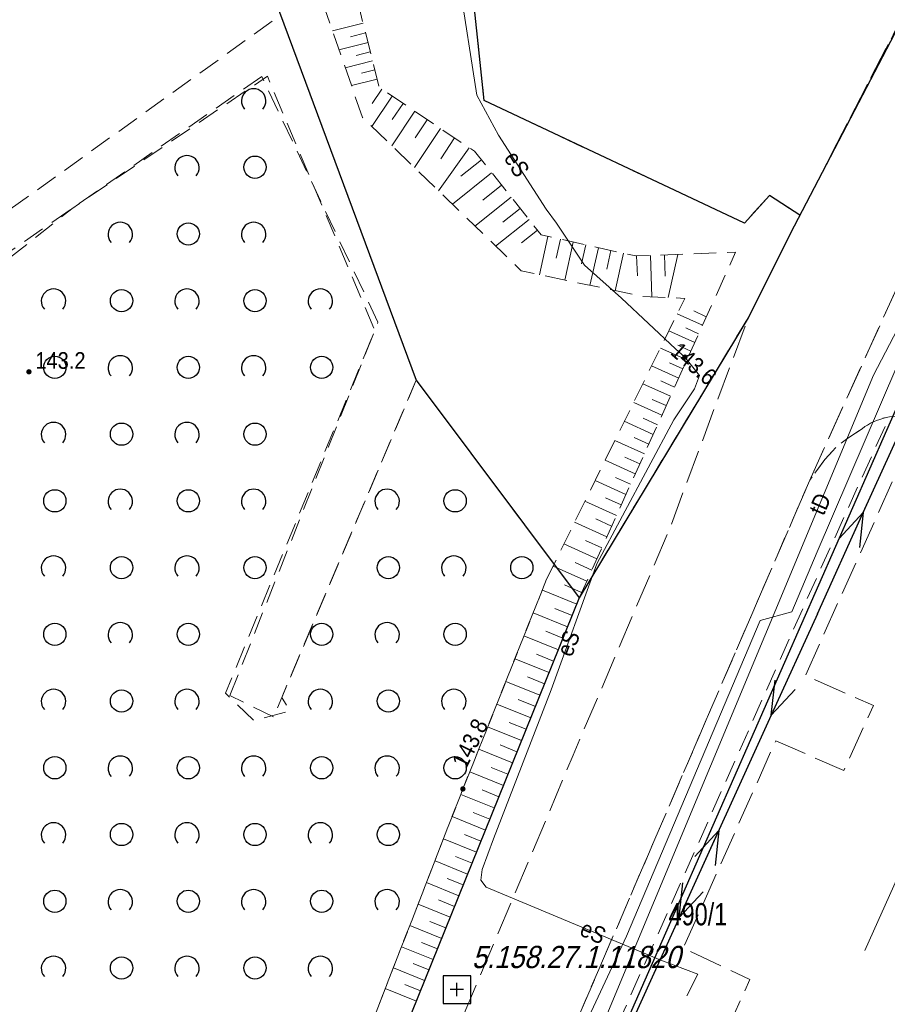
# Model space of a CAD drawing. Header units: metres. Extents: x 5548743 to 5556416, y 5707500 to 5714000.
# Tile 148 of 203: x 5554305 to 5554364, y 5710391 to 5710458. Entities that reach past the tile are written whole.
import ezdxf
from ezdxf.enums import TextEntityAlignment as Align

# ---------------------------------------------------------------- set-up
doc = ezdxf.new("R2010")
doc.units = ezdxf.units.M
doc.header["$MEASUREMENT"] = 0
for name, pattern in [('1.5_0.75', [2.25, 1.5, -0.75]), ('2.25_0.75', [3, 2.25, -0.75]), ('219-1000', [0]), ('suep_nn_1000', [0])]:
    doc.linetypes.add(name, pattern=pattern)
doc.layers.get('0').update_dxf_attribs({"color": 2, "linetype": 'CONTINUOUS', "lineweight": 5})
for name, color, linetype in [('000 Inne (niezydentyfikowane)', 7, 'CONTINUOUS'), ('211-numer działki ewidencyjnej', 7, 'CONTINUOUS'), ('218-kontur użytku gruntowego', 7, 'CONTINUOUS'), ('219-działka ewidencyjna', 7, 'CONTINUOUS'), ('chodnik', 7, 'CONTINUOUS'), ('jezdnia', 7, 'CONTINUOUS'), ('krawężnik', 7, 'CONTINUOUS'), ('obszar utwardzony', 7, 'CONTINUOUS'), ('pikieta naturalna', 7, 'CONTINUOUS'), ('pikieta naturalna-Atr2', 7, 'CONTINUOUS'), ('przewód elektroenergetyczny niskiego napięcia', 7, 'CONTINUOUS'), ('przewód elektroenergetyczny podziemny', 7, 'CONTINUOUS'), ('przewód elektroenergetyczny podziemny-Atr1', 7, 'CONTINUOUS'), ('przewód gazowy', 7, 'CONTINUOUS'), ('przewód kanalizacyjny', 7, 'CONTINUOUS'), ('przewód telekomunikacyjny podziemny', 7, 'CONTINUOUS'), ('przewód telekomunikacyjny podziemny-Atr1', 7, 'CONTINUOUS'), ('rzedna', 7, 'CONTINUOUS'), ('rzedna-Atr2', 7, 'CONTINUOUS'), ('skarpa nieumocniona', 7, 'CONTINUOUS'), ('Szczegółowa osnowa geodezyjna pozioma', 7, 'CONTINUOUS'), ('Szczegółowa osnowa geodezyjna pozioma-Atr103', 7, 'CONTINUOUS'), ('zadrzewienie  zakrzewienie', 7, 'CONTINUOUS')]:
    doc.layers.add(name, color=color, linetype=linetype)
doc.styles.get("Standard").update_dxf_attribs({"font": 'Working1250', "width": 0.75})

# ---------------------------------------------------------------- blocks, each defined once
blk = doc.blocks.new('OTZK1')
at = {"color": 0, "linetype": 'Continuous'}
blk.add_circle((0, 0), 0.75, dxfattribs=at)
blk = doc.blocks.new('OTZK2')
at = {"color": 0, "linetype": 'Continuous'}
blk.add_arc((0, 0), 0.825, 318.85, 221.162, dxfattribs=at)
blk = doc.blocks.new('SUEP1')
at = {"color": 0, "linetype": 'Continuous'}
for p, q in [((7.5, 0), (5.25, 0.75)), ((22.5, 0), (20.25, 0.75)), ((0, 0), (7.5, 0)), ((7.5, 0), (5.25, -0.75)), ((7.5, 0), (22.5, 0)), ((22.5, 0), (20.25, -0.75))]:
    blk.add_line(p, q, dxfattribs=at)
blk = doc.blocks.new('PW01')
at = {"linetype": 'Continuous', "lineweight": 13}
h = blk.add_hatch(color=0, dxfattribs=at)
edge = h.paths.add_edge_path()
edge.add_arc((0, 0), 0.18, 0, 360)
blk = doc.blocks.new('OSSP')
at = {"color": 0}
for p, q in [((-0.939, 0.938), (-0.939, -0.938)), ((-0.939, 0.938), (-0.939, -0.938)), ((0.936, 0.938), (-0.939, 0.938)), ((0.936, 0.938), (-0.939, 0.938)), ((0.936, -0.938), (0.936, 0.938)), ((0.936, -0.938), (0.936, 0.938)), ((0.45, 0), (-0.45, 0)), ((0.45, 0), (-0.45, 0)), ((0, -0.45), (0, 0.45)), ((0, -0.45), (0, 0.45)), ((-0.939, -0.938), (0.936, -0.938)), ((-0.939, -0.938), (0.936, -0.938))]:
    blk.add_line(p, q, dxfattribs=at)

msp = doc.modelspace()

# ---------------------------------------------------------------- linework, layer by layer
at = {"layer": '000 Inne (niezydentyfikowane)', "color": 252, "linetype": 'Continuous', "lineweight": 18, "flags": 128}
for points in [[(5554328.61, 5710457.47), (5554326.54, 5710456.95)], [(5554328.77, 5710456.81), (5554327.77, 5710456.56)], [(5554328.94, 5710456.17), (5554326.98, 5710455.67)], [(5554329.09, 5710455.54), (5554328.15, 5710455.3)], [(5554329.25, 5710454.93), (5554327.4, 5710454.46)], [(5554329.4, 5710454.32), (5554328.5, 5710454.1)], [(5554329.56, 5710453.7), (5554327.82, 5710453.26)], [(5554330.56, 5710452.55), (5554329.2, 5710450.51)], [(5554329.87, 5710453.02), (5554329.22, 5710452.06)], [(5554331.31, 5710452.06), (5554330.58, 5710450.97)], [(5554332.1, 5710451.53), (5554330.54, 5710449.2)], [(5554332.94, 5710450.96), (5554332.11, 5710449.73)], [(5554333.84, 5710450.36), (5554332.07, 5710447.73)], [(5554334.78, 5710449.73), (5554333.85, 5710448.33)], [(5554335.77, 5710449.07), (5554333.69, 5710446.17)], [(5554336.59, 5710448.26), (5554335.2, 5710447.15)], [(5554337.28, 5710447.38), (5554334.63, 5710445.26)], [(5554337.95, 5710446.55), (5554336.68, 5710445.53)], [(5554338.59, 5710445.74), (5554336.15, 5710443.79)], [(5554339.21, 5710444.97), (5554338.04, 5710444.04)], [(5554339.8, 5710444.23), (5554337.55, 5710442.44)], [(5554340.37, 5710443.52), (5554339.29, 5710442.66)], [(5554341.07, 5710443.09), (5554340.5, 5710440.51)], [(5554341.93, 5710442.9), (5554341.64, 5710441.62)], [(5554342.78, 5710442.71), (5554342.21, 5710440.15)], [(5554343.63, 5710442.52), (5554343.35, 5710441.25)], [(5554344.48, 5710442.33), (5554343.91, 5710439.79)], [(5554345.33, 5710442.14), (5554345.04, 5710440.88)], [(5554346.18, 5710441.96), (5554345.61, 5710439.43)], [(5554348.93, 5710441.84), (5554348.98, 5710440.41)], [(5554349.83, 5710441.87), (5554349.18, 5710438.96)], [(5554347.06, 5710441.77), (5554347.11, 5710440.44)], [(5554347.99, 5710441.81), (5554348.09, 5710439.02)], [(5554351.51, 5710437.1), (5554349.8, 5710437.87)], [(5554351.76, 5710437.67), (5554350.92, 5710438.06)], [(5554350.98, 5710435.94), (5554349.24, 5710436.73)], [(5554351.24, 5710436.53), (5554350.38, 5710436.92)], [(5554350.44, 5710434.76), (5554348.66, 5710435.56)], [(5554350.71, 5710435.35), (5554349.83, 5710435.75)], [(5554350.17, 5710434.15), (5554349.27, 5710434.56)], [(5554349.9, 5710433.54), (5554348.07, 5710434.37)], [(5554349.62, 5710432.93), (5554348.7, 5710433.34)], [(5554349.34, 5710432.31), (5554347.47, 5710433.15)], [(5554348.76, 5710431.04), (5554346.86, 5710431.9)], [(5554349.05, 5710431.68), (5554348.11, 5710432.1)], [(5554348.18, 5710429.74), (5554346.23, 5710430.62)], [(5554348.47, 5710430.39), (5554347.51, 5710430.83)], [(5554347.58, 5710428.42), (5554345.59, 5710429.32)], [(5554347.88, 5710429.08), (5554346.89, 5710429.53)], [(5554346.97, 5710427.07), (5554344.93, 5710427.99)], [(5554347.27, 5710427.75), (5554346.27, 5710428.2)], [(5554346.34, 5710425.68), (5554344.26, 5710426.62)], [(5554346.65, 5710426.38), (5554345.63, 5710426.84)], [(5554346.02, 5710424.98), (5554344.97, 5710425.45)], [(5554345.7, 5710424.27), (5554343.57, 5710425.23)], [(5554345.37, 5710423.55), (5554344.3, 5710424.04)], [(5554345.05, 5710422.82), (5554342.87, 5710423.81)], [(5554344.71, 5710422.09), (5554343.62, 5710422.58)], [(5554344.38, 5710421.35), (5554342.16, 5710422.35)], [(5554343.69, 5710419.84), (5554341.42, 5710420.86)], [(5554344.04, 5710420.59), (5554342.92, 5710421.1)], [(5554343.35, 5710419.07), (5554342.2, 5710419.59)], [(5554343.02, 5710418.3), (5554340.7, 5710419.24)], [(5554342.71, 5710417.53), (5554341.55, 5710418)], [(5554342.4, 5710416.76), (5554340.08, 5710417.7)], [(5554341.78, 5710415.22), (5554339.46, 5710416.15)], [(5554342.09, 5710415.99), (5554340.93, 5710416.46)], [(5554341.15, 5710413.68), (5554338.85, 5710414.61)], [(5554341.46, 5710414.45), (5554340.31, 5710414.92)], [(5554340.84, 5710412.92), (5554339.69, 5710413.38)], [(5554340.53, 5710412.15), (5554338.24, 5710413.08)], [(5554339.92, 5710410.62), (5554337.62, 5710411.55)], [(5554340.23, 5710411.39), (5554339.08, 5710411.85)], [(5554339.3, 5710409.1), (5554337.01, 5710410.02)], [(5554339.61, 5710409.86), (5554338.46, 5710410.32)], [(5554338.99, 5710408.34), (5554337.85, 5710408.8)], [(5554338.69, 5710407.58), (5554336.41, 5710408.5)], [(5554338.07, 5710406.06), (5554335.8, 5710406.98)], [(5554338.38, 5710406.82), (5554337.24, 5710407.28)], [(5554337.46, 5710404.55), (5554335.2, 5710405.46)], [(5554337.77, 5710405.3), (5554336.63, 5710405.76)], [(5554337.16, 5710403.8), (5554336.03, 5710404.25)], [(5554336.86, 5710403.05), (5554334.61, 5710403.96)], [(5554336.56, 5710402.31), (5554335.44, 5710402.76)], [(5554336.26, 5710401.56), (5554334.03, 5710402.46)], [(5554335.66, 5710400.09), (5554333.46, 5710400.98)], [(5554335.96, 5710400.83), (5554334.85, 5710401.27)], [(5554335.07, 5710398.63), (5554332.88, 5710399.52)], [(5554335.37, 5710399.36), (5554334.27, 5710399.8)], [(5554334.49, 5710397.19), (5554332.32, 5710398.06)], [(5554334.78, 5710397.91), (5554333.69, 5710398.35)], [(5554334.2, 5710396.47), (5554333.12, 5710396.9)], [(5554333.91, 5710395.75), (5554331.76, 5710396.62)], [(5554333.62, 5710395.04), (5554332.55, 5710395.47)], [(5554333.33, 5710394.33), (5554331.2, 5710395.19)], [(5554333.05, 5710393.62), (5554331.99, 5710394.05)], [(5554332.76, 5710392.92), (5554330.65, 5710393.77)], [(5554332.2, 5710391.52), (5554330.1, 5710392.37)], [(5554332.48, 5710392.22), (5554331.43, 5710392.64)]]:
    msp.add_lwpolyline(points, dxfattribs=at)
at = {"layer": '218-kontur użytku gruntowego', "color": 70, "linetype": '1.5_0.75', "lineweight": 18, "flags": 128}
for points in [[(5554357.68, 5710443.77), (5554367.99, 5710463.55)], [(5554367.99, 5710463.55), (5554357.68, 5710443.77)], [(5554286.54, 5710431.79), (5554323.05, 5710458.02)], [(5554323.05, 5710458.02), (5554332.19, 5710433.4)], [(5554321.77, 5710453.88), (5554277.88, 5710423.34)], [(5554329.61, 5710437.31), (5554321.77, 5710453.88)], [(5554354.58, 5710437.6), (5554357.68, 5710443.77)], [(5554357.68, 5710443.77), (5554354.58, 5710437.6)], [(5554368.5, 5710440.44), (5554344.43, 5710385.68)], [(5554344.43, 5710385.68), (5554368.5, 5710440.44)], [(5554319.62, 5710412.13), (5554329.61, 5710437.31)], [(5554343.19, 5710418.72), (5554354.58, 5710437.6)], [(5554354.58, 5710437.6), (5554343.19, 5710418.72)], [(5554332.19, 5710433.4), (5554322.57, 5710410.7)], [(5554332.19, 5710433.4), (5554343.19, 5710418.72)], [(5554343.19, 5710418.72), (5554332.19, 5710433.4)], [(5554306.03, 5710326.79), (5554343.19, 5710418.72)], [(5554343.19, 5710418.72), (5554306.03, 5710326.79)], [(5554322.57, 5710410.7), (5554319.62, 5710412.13)]]:
    msp.add_lwpolyline(points, dxfattribs=at)
at = {"layer": '219-działka ewidencyjna', "color": 94, "linetype": '219-1000', "lineweight": 30, "flags": 128}
for points in [[(5554313.46, 5710483.83), (5554332.19, 5710433.4)], [(5554367.99, 5710463.55), (5554357.68, 5710443.77)], [(5554357.68, 5710443.77), (5554354.58, 5710437.6)], [(5554368.5, 5710440.44), (5554344.43, 5710385.68)], [(5554354.58, 5710437.6), (5554343.19, 5710418.72)], [(5554332.19, 5710433.4), (5554343.19, 5710418.72)], [(5554343.19, 5710418.72), (5554306.03, 5710326.79)]]:
    msp.add_lwpolyline(points, dxfattribs=at)
at = {"layer": 'chodnik', "color": 252, "linetype": '1.5_0.75', "lineweight": 18, "flags": 128}
msp.add_lwpolyline([(5554364.11, 5710430.92), (5554363.89, 5710430.87), (5554363.67, 5710430.82), (5554363.46, 5710430.75), (5554363.25, 5710430.68), (5554363.04, 5710430.58), (5554362.84, 5710430.49), (5554362.64, 5710430.37), (5554362.46, 5710430.26), (5554362.27, 5710430.12), (5554361.31, 5710429.48), (5554360.54, 5710428.9), (5554359.75, 5710428.05), (5554358.74, 5710426.66), (5554352.05, 5710411.17), (5554339.54, 5710382.11), (5554326.59, 5710351.06), (5554311.34, 5710314.54), (5554304.07, 5710297.57), (5554302.49, 5710293.51), (5554300.31, 5710285.92), (5554299.66, 5710281.4), (5554299.54, 5710273.15), (5554300.06, 5710273.27), (5554300.66, 5710273.33), (5554305.28, 5710267.38), (5554308.56, 5710264.71), (5554315.57, 5710261.76), (5554315.6, 5710260.56), (5554319.59, 5710260.92), (5554319.39, 5710262.78), (5554320.23, 5710263.89), (5554343.83, 5710265.74), (5554370.89, 5710267.84), (5554378.22, 5710268.05), (5554414.15, 5710268.23), (5554420.26, 5710268.42), (5554467.76, 5710272.06), (5554528.12, 5710276.78), (5554529.29, 5710276.04), (5554529.45, 5710273.96), (5554533.45, 5710274.17), (5554532.87, 5710275.9), (5554534.37, 5710277.31), (5554567.84, 5710279.87), (5554624.61, 5710284.23), (5554665.49, 5710287.36), (5554722.3, 5710291.93), (5554721.99, 5710294.06), (5554692.86, 5710291.62), (5554652.68, 5710288.66), (5554603.96, 5710284.82), (5554555.37, 5710281.04), (5554532.95, 5710279.32), (5554528.95, 5710279.05), (5554490.76, 5710276.14), (5554445.64, 5710272.63), (5554420.03, 5710270.57), (5554405.25, 5710270.1), (5554377.56, 5710270.36), (5554361.34, 5710269.19), (5554333.35, 5710266.59), (5554319.69, 5710265.79), (5554314.93, 5710265.73), (5554311.9, 5710266.23), (5554310.06, 5710266.91), (5554307.75, 5710268.85), (5554305.92, 5710270.67), (5554303.43, 5710273.82), (5554302.27, 5710275.92), (5554301.71, 5710277.33), (5554301.66, 5710279.69), (5554301.76, 5710282.88), (5554302.3, 5710284.46), (5554303.14, 5710288.66), (5554304.04, 5710292.05), (5554305.52, 5710295.46), (5554308.47, 5710302.74), (5554313.84, 5710314.76), (5554318.06, 5710324.52), (5554324.12, 5710337.82), (5554330.55, 5710352.92), (5554344.43, 5710385.68), (5554343.76, 5710385.4), (5554358.3, 5710418.07)], close=True, dxfattribs=at)
at = {"layer": 'jezdnia', "color": 252, "linetype": '2.25_0.75', "lineweight": 18, "flags": 128}
for points in [[(5554368.01, 5710463.75), (5554357.68, 5710443.77), (5554354.58, 5710437.6), (5554349.35, 5710423.54), (5554342.78, 5710408.11), (5554325.33, 5710366.75), (5554309.25, 5710330.18), (5554304.92, 5710320.89), (5554297.25, 5710305.99), (5554294.24, 5710299.7), (5554292.51, 5710295.35), (5554292.08, 5710293.95), (5554290.13, 5710286.53), (5554289.53, 5710279.07), (5554289.27, 5710274.23), (5554289.78, 5710270.65), (5554290.09, 5710265.31), (5554289.76, 5710263.2), (5554288.67, 5710260.3), (5554287.57, 5710258.27), (5554285.53, 5710255.73), (5554282.8, 5710253.32), (5554310.28, 5710260.32), (5554308.01, 5710261.18), (5554306.18, 5710262.37), (5554304.41, 5710263.77), (5554302.84, 5710265.59), (5554300.95, 5710268.33), (5554300.17, 5710269.22), (5554299.53, 5710272.08), (5554299.54, 5710273.15), (5554299.66, 5710281.4), (5554300.31, 5710285.92), (5554302.49, 5710293.51), (5554304.07, 5710297.57), (5554311.34, 5710314.54), (5554326.59, 5710351.06), (5554339.54, 5710382.11), (5554352.05, 5710411.17), (5554358.74, 5710426.66), (5554367.01, 5710444.9), (5554374.62, 5710458.51)], [(5554366.74, 5710430.54), (5554366.94, 5710430.43), (5554367.14, 5710430.31), (5554367.32, 5710430.19), (5554367.5, 5710430.05), (5554367.68, 5710429.91), (5554367.84, 5710429.76), (5554367.99, 5710429.59), (5554368.15, 5710429.43), (5554368.28, 5710429.25), (5554368.42, 5710429.06), (5554368.53, 5710428.88), (5554368.65, 5710428.68), (5554368.75, 5710428.48), (5554368.76, 5710428.44), (5554369.27, 5710425.32), (5554364.65, 5710427.3), (5554358.44, 5710413.47), (5554363.04, 5710411.46), (5554361.03, 5710407.08), (5554356.44, 5710409.07), (5554350.21, 5710395.1), (5554354.7, 5710392.97), (5554352.63, 5710388.41), (5554383.9, 5710374.77), (5554385.46, 5710378.47), (5554387.14, 5710379.45), (5554410.28, 5710369.21), (5554417.36, 5710385.21), (5554416.27, 5710385.58), (5554415.9, 5710385.63), (5554413.52, 5710380.2), (5554374.56, 5710397.31), (5554382.66, 5710415.55), (5554383.28, 5710416.56), (5554390.58, 5710413.49), (5554415.36, 5710402.64), (5554417.46, 5710407.35), (5554392.71, 5710418.2), (5554390.28, 5710419.88), (5554382.2, 5710425.82), (5554380.6, 5710427.42), (5554379.77, 5710428.85), (5554379.74, 5710429.84), (5554380.12, 5710430.76), (5554380.53, 5710431.5), (5554375.66, 5710435.28), (5554375.56, 5710435.2), (5554375.43, 5710435), (5554375.29, 5710434.8), (5554375.14, 5710434.62), (5554375, 5710434.46), (5554374.82, 5710434.27), (5554374.64, 5710434.12), (5554374.46, 5710433.96), (5554373.75, 5710433.72), (5554372.88, 5710433.92), (5554371.61, 5710434.78), (5554370.53, 5710435.58), (5554369.42, 5710436.63), (5554367.02, 5710440.31), (5554366.91, 5710440.8), (5554366.85, 5710441.15), (5554366.84, 5710441.26), (5554366.79, 5710441.73), (5554366.76, 5710442.19), (5554366.68, 5710443.12), (5554366.79, 5710444.07), (5554367.01, 5710444.9), (5554358.74, 5710426.66), (5554359.75, 5710428.05), (5554360.54, 5710428.9), (5554361.31, 5710429.48), (5554362.27, 5710430.12), (5554362.46, 5710430.26), (5554362.64, 5710430.37), (5554362.84, 5710430.49), (5554363.04, 5710430.58), (5554363.25, 5710430.68), (5554363.46, 5710430.75), (5554363.67, 5710430.82), (5554363.89, 5710430.87), (5554364.11, 5710430.92), (5554364.34, 5710430.95), (5554364.56, 5710430.97), (5554364.78, 5710430.98), (5554365.01, 5710430.98), (5554365.23, 5710430.96), (5554365.46, 5710430.94), (5554365.68, 5710430.89), (5554365.9, 5710430.85), (5554366.12, 5710430.78), (5554366.33, 5710430.71), (5554366.53, 5710430.63), (5554366.54, 5710430.63)]]:
    msp.add_lwpolyline(points, close=True, dxfattribs=at)
at = {"layer": 'krawężnik', "color": 252, "linetype": 'Continuous', "lineweight": 25, "flags": 128}
msp.add_lwpolyline([(5554358.07, 5710444.52), (5554356.02, 5710445.86), (5554354.33, 5710443.98), (5554336.77, 5710452.25), (5554334.8, 5710471.05), (5554342.55, 5710482.68), (5554343.26, 5710483.7), (5554344.81, 5710486.22)], dxfattribs=at)
at = {"layer": 'obszar utwardzony', "color": 252, "linetype": '2.25_0.75', "lineweight": 18, "flags": 128}
msp.add_lwpolyline([(5554334.8, 5710471.05), (5554336.77, 5710452.25), (5554354.33, 5710443.98), (5554356.02, 5710445.86), (5554358.07, 5710444.52), (5554368.01, 5710463.75), (5554367.38, 5710463.28), (5554366.28, 5710463.02), (5554365.86, 5710463.27), (5554365.66, 5710463.64), (5554365.46, 5710465.55), (5554365.27, 5710466.46), (5554363.65, 5710471.86), (5554363.3, 5710472.13), (5554361.44, 5710473.56), (5554350.16, 5710482.23), (5554344.81, 5710486.22), (5554343.26, 5710483.7), (5554342.55, 5710482.68)], close=True, dxfattribs=at)
at = {"layer": 'przewód elektroenergetyczny niskiego napięcia', "color": 1, "linetype": 'suep_nn_1000', "lineweight": 18, "flags": 128}
for points in [[(5554377.31, 5710457.52), (5554359.25, 5710417.63)], [(5554377.31, 5710457.52), (5554359.25, 5710417.63)], [(5554359.25, 5710417.63), (5554343.29, 5710382.54)], [(5554359.25, 5710417.63), (5554343.29, 5710382.54)]]:
    msp.add_lwpolyline(points, dxfattribs=at)
at = {"layer": 'przewód elektroenergetyczny podziemny', "color": 1, "linetype": 'Continuous', "lineweight": 18, "flags": 128}
msp.add_lwpolyline([(5554335.1, 5710460.27), (5554336.28, 5710452.62), (5554337.75, 5710449.92), (5554340.95, 5710444.92), (5554341.65, 5710443.98), (5554343.55, 5710441.14), (5554346.04, 5710438.92), (5554349.69, 5710435.5), (5554350.32, 5710434.95), (5554351.31, 5710433.71), (5554350.97, 5710432.81), (5554349.56, 5710430.73), (5554344.37, 5710421.02), (5554341.3, 5710412.51), (5554337.4, 5710402.46), (5554336.64, 5710400.39), (5554336.54, 5710399.67), (5554336.92, 5710399.21), (5554348.69, 5710394.28), (5554351.18, 5710393.33), (5554350.45, 5710391.87)], dxfattribs=at)
at = {"layer": 'przewód gazowy', "color": 40, "linetype": 'Continuous', "lineweight": 18, "flags": 128}
msp.add_lwpolyline([(5554410.59, 5710513.89), (5554417.1, 5710505.78), (5554418.98, 5710503.33), (5554408.77, 5710494.17), (5554397.3, 5710483.62), (5554390.23, 5710475.47), (5554387.74, 5710475.57), (5554382.25, 5710470.19), (5554381.89, 5710469.59), (5554379.76, 5710465.92), (5554374.92, 5710457.91), (5554375.1, 5710454.78), (5554369.7, 5710445.06), (5554365.71, 5710436.89), (5554359.24, 5710421.81), (5554357.52, 5710417.78), (5554355.4, 5710417.18), (5554346.37, 5710395.91), (5554343.35, 5710389.41), (5554328.97, 5710355.13), (5554316.62, 5710325.78), (5554312.25, 5710315.41), (5554305.98, 5710301.09)], dxfattribs=at)
msp.add_lwpolyline([(5554410.59, 5710513.89), (5554417.1, 5710505.78), (5554418.98, 5710503.33), (5554408.77, 5710494.17), (5554397.3, 5710483.62), (5554390.23, 5710475.47), (5554387.74, 5710475.57), (5554382.25, 5710470.19), (5554381.89, 5710469.59), (5554379.76, 5710465.92), (5554374.92, 5710457.91), (5554375.1, 5710454.78), (5554369.7, 5710445.06), (5554365.71, 5710436.89), (5554359.24, 5710421.81), (5554357.52, 5710417.78), (5554355.4, 5710417.18), (5554346.37, 5710395.91), (5554343.35, 5710389.41), (5554328.97, 5710355.13), (5554316.62, 5710325.78), (5554312.25, 5710315.41), (5554305.98, 5710301.09)], dxfattribs=at)
at = {"layer": 'przewód kanalizacyjny', "color": 34, "linetype": 'Continuous', "lineweight": 18, "flags": 128}
msp.add_lwpolyline([(5554362.45, 5710394.93), (5554376.73, 5710426.77)], dxfattribs=at)
at = {"layer": 'przewód telekomunikacyjny podziemny', "color": 30, "linetype": 'Continuous', "lineweight": 18, "flags": 128}
msp.add_lwpolyline([(5554304.34, 5710293.39), (5554319.62, 5710330.07), (5554337.26, 5710371.94), (5554363.03, 5710433.74), (5554374.01, 5710454.75)], dxfattribs=at)
msp.add_lwpolyline([(5554304.34, 5710293.39), (5554319.62, 5710330.07), (5554337.26, 5710371.94), (5554363.03, 5710433.74), (5554374.01, 5710454.75)], dxfattribs=at)
at = {"layer": 'skarpa nieumocniona', "color": 252, "linetype": '1.5_0.75', "lineweight": 18, "flags": 128}
msp.add_lwpolyline([(5554322.28, 5710478.16), (5554326.37, 5710461.38), (5554325.37, 5710460.32), (5554328.57, 5710451.11), (5554339.28, 5710440.77), (5554347.42, 5710439.05), (5554350.31, 5710438.91), (5554341.01, 5710420.02), (5554335.34, 5710405.83), (5554320.23, 5710366.98), (5554311.76, 5710348.16), (5554306.12, 5710338.85), (5554303.72, 5710325.86), (5554292.8, 5710305.73), (5554286.61, 5710297.11), (5554282.74, 5710290.15), (5554278.09, 5710283.42), (5554282.35, 5710287.74), (5554287.34, 5710293.35), (5554290.68, 5710297.86), (5554299.27, 5710315.02), (5554304.86, 5710326.21), (5554308.83, 5710337.43), (5554311.58, 5710341.8), (5554314.28, 5710347.18), (5554343.19, 5710418.72), (5554353.73, 5710442.02), (5554347.01, 5710441.77), (5554340.63, 5710443.19), (5554336.13, 5710448.83), (5554329.7, 5710453.13), (5554328.36, 5710458.45), (5554330.07, 5710458.54), (5554328.38, 5710465.86), (5554326.16, 5710479.38)], close=True, dxfattribs=at)
msp.add_lwpolyline([(5554322.28, 5710478.16), (5554326.37, 5710461.38), (5554325.37, 5710460.32), (5554328.57, 5710451.11), (5554339.28, 5710440.77), (5554347.42, 5710439.05), (5554350.31, 5710438.91), (5554341.01, 5710420.02), (5554335.34, 5710405.83), (5554320.23, 5710366.98), (5554311.76, 5710348.16), (5554306.12, 5710338.85), (5554303.72, 5710325.86), (5554292.8, 5710305.73), (5554286.61, 5710297.11), (5554282.74, 5710290.15), (5554278.09, 5710283.42), (5554282.35, 5710287.74), (5554287.34, 5710293.35), (5554290.68, 5710297.86), (5554299.27, 5710315.02), (5554304.86, 5710326.21), (5554308.83, 5710337.43), (5554311.58, 5710341.8), (5554314.28, 5710347.18), (5554343.19, 5710418.72), (5554353.73, 5710442.02), (5554347.01, 5710441.77), (5554340.63, 5710443.19), (5554336.13, 5710448.83), (5554329.7, 5710453.13), (5554328.36, 5710458.45), (5554330.07, 5710458.54), (5554328.38, 5710465.86), (5554326.16, 5710479.38)], close=True, dxfattribs=at)
at = {"layer": 'zadrzewienie  zakrzewienie', "color": 252, "linetype": '1.5_0.75', "lineweight": 18, "flags": 128}
msp.add_lwpolyline([(5554209.66, 5710527.33), (5554207.82, 5710529.44), (5554204.9, 5710528.71), (5554206.09, 5710523.49), (5554153.7, 5710513.41), (5554134.42, 5710494.53), (5554118.35, 5710480.93), (5554090.31, 5710453.78), (5554065.94, 5710439.28), (5554062.65, 5710434.58), (5554056.73, 5710420.22), (5554057.34, 5710394.33), (5554067.25, 5710377.84), (5554072.54, 5710372.5), (5554076.84, 5710370.21), (5554081.11, 5710369.02), (5554094.49, 5710368.64), (5554121.84, 5710367.11), (5554139.34, 5710365.12), (5554149.44, 5710362.8), (5554161.61, 5710358.27), (5554171.52, 5710351.92), (5554179.94, 5710340.44), (5554190.82, 5710314.04), (5554194.32, 5710309.17), (5554195.23, 5710310.03), (5554232.07, 5710343.99), (5554240.55, 5710334.99), (5554265.89, 5710358.74), (5554282.4, 5710349.17), (5554292.48, 5710342.31), (5554304.26, 5710328.81), (5554306.12, 5710338.85), (5554311.76, 5710348.16), (5554320.23, 5710366.98), (5554335.34, 5710405.83), (5554341.01, 5710420.02), (5554341.49, 5710420.99), (5554332.19, 5710433.4), (5554323.12, 5710411.99), (5554323.67, 5710411.09), (5554321.24, 5710410.44), (5554319.33, 5710412.29), (5554329.4, 5710436.75), (5554322.15, 5710453.89), (5554308.96, 5710444.96), (5554292.36, 5710431.8), (5554283.91, 5710425.75), (5554283.01, 5710426.91), (5554277.88, 5710423.34), (5554280.98, 5710399.35), (5554272.92, 5710386.93), (5554262.58, 5710370.41), (5554252.31, 5710361.92), (5554250.75, 5710363.62), (5554261.02, 5710372.02), (5554268.28, 5710383.82), (5554271.9, 5710389.79), (5554278.79, 5710399.71), (5554276, 5710413.8), (5554275.14, 5710417.83), (5554274.92, 5710423.09), (5554275.96, 5710427.32), (5554278.49, 5710432.51), (5554260.02, 5710455.13), (5554255.69, 5710459.76), (5554253.8, 5710462.83), (5554253.23, 5710465.71), (5554253.86, 5710468.95), (5554250.94, 5710472.32), (5554239.53, 5710481.7), (5554234.47, 5710486.87), (5554228.28, 5710475.83), (5554224.12, 5710469.93), (5554226.3, 5710473.02), (5554227.79, 5710464.27), (5554227.93, 5710456.64), (5554223.76, 5710443.66), (5554208.67, 5710422.4), (5554192.04, 5710400.08), (5554183.07, 5710388.06), (5554165.73, 5710371.86), (5554162.95, 5710373.05), (5554179.46, 5710387.79), (5554193.5, 5710406.16), (5554208.21, 5710426.22), (5554221.13, 5710444.69), (5554224.5, 5710452.71), (5554225.45, 5710461.49), (5554224.12, 5710469.93), (5554182.13, 5710410.39), (5554177.06, 5710403.36), (5554169.13, 5710394.8), (5554149.87, 5710375.77), (5554148.35, 5710377.11), (5554147.84, 5710376.61), (5554146.05, 5710378.36), (5554175.82, 5710407.64), (5554232.93, 5710489.01), (5554229.21, 5710494.16), (5554227.51, 5710499.08), (5554224.87, 5710505.33), (5554224.66, 5710509.11), (5554227.53, 5710513.98), (5554233.01, 5710517.44), (5554249.88, 5710523.85), (5554266.47, 5710532.61), (5554271.82, 5710536.43), (5554268.46, 5710539.75), (5554267.34, 5710539.23), (5554267.04, 5710539.62), (5554256.42, 5710534.69), (5554245.39, 5710531.1), (5554234.82, 5710528.9), (5554235.04, 5710527.35), (5554232, 5710526.95), (5554231.74, 5710528.44), (5554227.29, 5710527.87), (5554223.68, 5710524.66), (5554221.67, 5710519.63), (5554221.12, 5710510.69), (5554224.02, 5710486.38), (5554225.4, 5710478.28), (5554223.28, 5710475.26), (5554221.68, 5710485.42), (5554218.33, 5710509.44), (5554218.92, 5710520.45), (5554217.64, 5710524.46), (5554216.16, 5710527.44)], close=True, dxfattribs=at)

# ---------------------------------------------------------------- block references
at = {"layer": 'pikieta naturalna', "color": 252, "linetype": 'Continuous', "lineweight": 13}
for p in [(5554306.07, 5710433.96), (5554335.34, 5710405.83)]:
    msp.add_blockref('PW01', p, dxfattribs=at)
at = {"layer": 'przewód elektroenergetyczny niskiego napięcia', "color": 1, "linetype": 'Continuous', "lineweight": 18}
for p, rotation in [((5554359.25, 5710417.63), 65.642), ((5554359.25, 5710417.63), 65.642), ((5554359.25, 5710417.63), 245.543), ((5554359.25, 5710417.63), 245.543), ((5554343.29, 5710382.54), 65.543), ((5554343.29, 5710382.54), 65.543)]:
    msp.add_blockref('SUEP1', p, dxfattribs=dict(at, rotation=rotation))
at = {"layer": 'rzedna', "color": 1, "linetype": 'Continuous', "lineweight": 18}
msp.add_blockref('PW01', (5554350.32, 5710434.95), dxfattribs=at)
at = {"layer": 'Szczegółowa osnowa geodezyjna pozioma', "color": 252, "linetype": 'Continuous', "lineweight": 13}
msp.add_blockref('OSSP', (5554334.942, 5710392.298), dxfattribs=at)
at = {"layer": 'zadrzewienie  zakrzewienie', "color": 3, "linetype": 'Continuous', "lineweight": 18}
for name, p in [('OTZK2', (5554321.229, 5710452.222)), ('OTZK2', (5554316.729, 5710447.722)), ('OTZK1', (5554321.316, 5710447.756)), ('OTZK2', (5554312.229, 5710443.222)), ('OTZK1', (5554316.816, 5710443.256)), ('OTZK2', (5554321.229, 5710443.222)), ('OTZK2', (5554307.729, 5710438.722)), ('OTZK1', (5554312.316, 5710438.756)), ('OTZK2', (5554316.729, 5710438.722)), ('OTZK1', (5554321.316, 5710438.756)), ('OTZK2', (5554325.729, 5710438.722)), ('OTZK1', (5554307.816, 5710434.256)), ('OTZK2', (5554312.229, 5710434.222)), ('OTZK1', (5554316.816, 5710434.256)), ('OTZK2', (5554321.229, 5710434.222)), ('OTZK1', (5554325.816, 5710434.256)), ('OTZK2', (5554307.729, 5710429.722)), ('OTZK2', (5554316.729, 5710429.722)), ('OTZK1', (5554312.316, 5710429.756)), ('OTZK1', (5554321.316, 5710429.756)), ('OTZK1', (5554307.816, 5710425.256)), ('OTZK2', (5554312.229, 5710425.222)), ('OTZK1', (5554316.816, 5710425.256)), ('OTZK2', (5554321.229, 5710425.222)), ('OTZK2', (5554330.229, 5710425.222)), ('OTZK1', (5554334.816, 5710425.256)), ('OTZK2', (5554307.729, 5710420.722)), ('OTZK1', (5554312.316, 5710420.756)), ('OTZK2', (5554316.729, 5710420.722)), ('OTZK1', (5554321.316, 5710420.756)), ('OTZK1', (5554330.316, 5710420.756)), ('OTZK2', (5554334.729, 5710420.722)), ('OTZK1', (5554339.316, 5710420.756)), ('OTZK1', (5554307.816, 5710416.256)), ('OTZK2', (5554312.229, 5710416.222)), ('OTZK1', (5554316.816, 5710416.256)), ('OTZK1', (5554325.816, 5710416.256)), ('OTZK2', (5554330.229, 5710416.222)), ('OTZK1', (5554334.816, 5710416.256)), ('OTZK2', (5554307.729, 5710411.722)), ('OTZK2', (5554316.729, 5710411.722)), ('OTZK2', (5554325.729, 5710411.722)), ('OTZK2', (5554334.729, 5710411.722)), ('OTZK1', (5554312.316, 5710411.756)), ('OTZK1', (5554330.316, 5710411.756)), ('OTZK1', (5554307.816, 5710407.256)), ('OTZK2', (5554312.229, 5710407.222)), ('OTZK1', (5554316.816, 5710407.256)), ('OTZK2', (5554321.229, 5710407.222)), ('OTZK1', (5554325.816, 5710407.256)), ('OTZK2', (5554330.229, 5710407.222)), ('OTZK1', (5554334.816, 5710407.256)), ('OTZK2', (5554307.729, 5710402.722)), ('OTZK1', (5554312.316, 5710402.756)), ('OTZK2', (5554316.729, 5710402.722)), ('OTZK1', (5554321.316, 5710402.756)), ('OTZK2', (5554325.729, 5710402.722)), ('OTZK1', (5554330.316, 5710402.756)), ('OTZK1', (5554307.816, 5710398.256)), ('OTZK2', (5554312.229, 5710398.222)), ('OTZK1', (5554316.816, 5710398.256)), ('OTZK2', (5554321.229, 5710398.222)), ('OTZK1', (5554325.816, 5710398.256)), ('OTZK2', (5554330.229, 5710398.222)), ('OTZK2', (5554307.729, 5710393.722)), ('OTZK1', (5554312.316, 5710393.756)), ('OTZK2', (5554316.729, 5710393.722)), ('OTZK1', (5554321.316, 5710393.756)), ('OTZK2', (5554325.729, 5710393.722))]:
    msp.add_blockref(name, p, dxfattribs=at)

# ---------------------------------------------------------------- texts
at = {"layer": '211-numer działki ewidencyjnej', "color": 94, "linetype": 'Continuous', "lineweight": 30, "width": 0.79}
msp.add_text('490/1', height=1.5, dxfattribs=at).set_placement((5554349.21, 5710398.13), align=Align.TOP_LEFT)
at = {"layer": 'pikieta naturalna-Atr2', "color": 252, "width": 0.9}
msp.add_text('143.2', height=1.125, dxfattribs=at).set_placement((5554306.5, 5710434.16))
msp.add_text('143.8', height=1.125, rotation=63.434, dxfattribs=at).set_placement((5554335.56, 5710407.15))
at = {"layer": 'przewód elektroenergetyczny podziemny-Atr1', "color": 1, "width": 0.9}
for rotation, p in [(301.361, (5554338.55, 5710448.68)), (68.88, (5554342.15, 5710414.87)), (335.964, (5554343.37, 5710396.51))]:
    msp.add_text('eS', height=1.125, rotation=rotation, dxfattribs=at).set_placement(p, align=Align.MIDDLE_LEFT)
at = {"layer": 'przewód telekomunikacyjny podziemny-Atr1', "color": 30, "width": 0.9}
msp.add_text('tD', height=1.125, rotation=66.057, dxfattribs=at).set_placement((5554359.15, 5710424.43), align=Align.MIDDLE_LEFT)
at = {"layer": 'rzedna-Atr2', "color": 1, "width": 0.9}
msp.add_text('143.6', height=1.125, rotation=319.103, dxfattribs=at).set_placement((5554349.27, 5710435.19))
at = {"layer": 'Szczegółowa osnowa geodezyjna pozioma-Atr103', "color": 252, "oblique": 15, "width": 0.9}
msp.add_text('5.158.27.1.11820', height=1.5, dxfattribs=at).set_placement((5554335.942, 5710393.298), align=Align.BOTTOM_LEFT)

doc.saveas('drawing.dxf')
